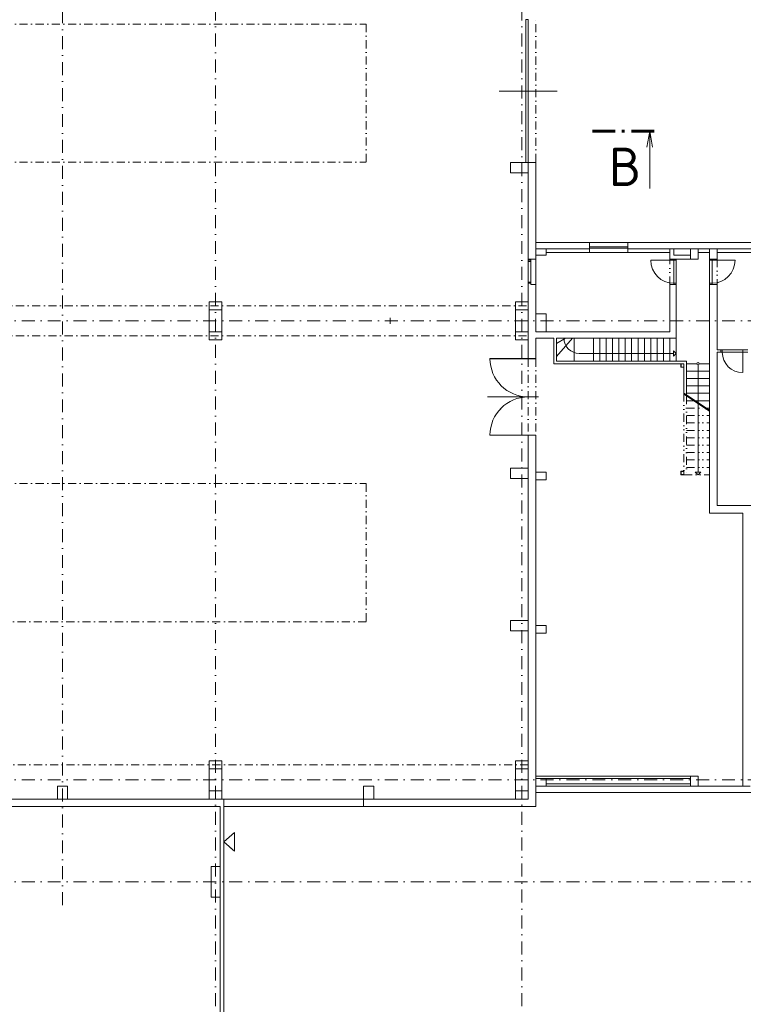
# Model space of a CAD drawing. Header units: millimetres. Extents: x -916886 to 3713765, y -2985421 to 1675785.
# Tile 75 of 256: x 946937 to 975287, y 18608 to 57175. Entities that reach past the tile are written whole.
import ezdxf
from ezdxf import colors
from ezdxf.entities.mleader import LeaderData, LeaderLine
from ezdxf.enums import TextEntityAlignment as Align
from ezdxf.math import Vec2, Vec3

# ---------------------------------------------------------------- set-up
doc = ezdxf.new("R2010")
doc.units = ezdxf.units.MM
for name, pattern in [('DASHDOT', [25.4, 12.7, -6.35, 0, -6.35]), ('DELICI', [7.7, 3, -1.4, 0.25, -1.4, 0.25, -1.4]), ('DIVIDE', [31.75, 12.7, -6.35, 0, -6.35, 0, -6.35]), ('ČERCHOVANÁ', [25.4, 12.7, -6.35, 0, -6.35])]:
    doc.linetypes.add(name, pattern=pattern)
doc.layers.add('A99_N_kce-pohl', color=1, linetype='Continuous', lineweight=9)
doc.layers.add('A99_N_txt-popis-50 @ 200', color=240, linetype='Continuous', lineweight=9)
doc.styles.add('A99_popis', font='isocpeur.ttf')

# ---------------------------------------------------------------- blocks, each defined once
blk = doc.blocks.new('*U60')
at = {"color": 0, "linetype": 'ByBlock'}
blk.add_line((785.72, 87.81), (785.72, 76.56), dxfattribs=at)
at = {"color": 0, "linetype": 'ByBlock', "const_width": 0.63}
for points in [[(778.95, 87.81), (774.45, 87.81)], [(780.84, 87.81), (780.21, 87.81)], [(786.6, 87.81), (782.1, 87.81)]]:
    blk.add_lwpolyline(points, dxfattribs=at)
at = {"color": 0, "linetype": 'ByBlock'}
blk.add_lwpolyline([(786.27, 84.71), (785.72, 87.81), (785.17, 84.71)], dxfattribs=at)
at = {"color": 0, "linetype": 'ByBlock', "style": 'A99_popis', "flags": 12}
blk.add_attdef('OZNŘ_3K', text='', height=5, rotation=0.0024, dxfattribs=at).set_placement((784.08, 77.08), align=Align.RIGHT)
at = {"color": 0, "linetype": 'ByBlock', "style": 'A99_popis'}
blk.add_attdef('OZNŘ_1K', (-9.63, -10.73), '', height=5, dxfattribs=at)

msp = doc.modelspace()

# ---------------------------------------------------------------- linework, layer by layer
at = {"layer": 'A99_N_kce-pohl', "color": 7}
for p, q in [((965728.5, 54380), (967996.5, 54380)), ((966862.5, 51580), (966862.5, 47750)), ((966862.5, 51580), (967162.5, 51580)), ((967162.5, 51580), (967162.5, 47800)), ((966862.5, 47830), (966862.5, 49980)), ((969262.5, 48450), (969262.5, 48050)), ((969262.5, 48450), (970762.5, 48450)), ((969262.5, 48275), (970762.5, 48275)), ((969262.5, 48225), (970762.5, 48225)), ((970762.5, 48450), (970762.5, 48050)), ((967562.5, 48200), (969262.5, 48200)), ((970762.5, 48050), (969262.5, 48050)), ((970762.5, 48200), (973212.5, 48200)), ((972412.5, 48050), (972412.5, 48200)), ((972562.5, 47950), (972562.5, 48200)), ((973212.5, 47950), (972562.5, 47950)), ((973512.5, 48200), (979162.5, 48200)), ((973962.5, 48050), (973962.5, 47750)), ((974262.5, 48050), (974262.5, 47800)), ((966962.5, 47700), (966862.5, 47700)), ((967162.5, 47800), (966962.5, 47800)), ((966962.5, 47800), (966962.5, 47750)), ((972562.5, 47750), (971662.5, 47750)), ((972562.5, 47800), (972662.5, 47800)), ((973962.5, 47800), (974062.5, 47800)), ((974062.5, 47750), (974062.5, 47800)), ((974062.5, 47800), (974262.5, 47800)), ((974062.5, 47750), (974962.5, 47750)), ((974412.5, 44150), (974412.5, 44250)), ((974462.5, 44150), (974462.5, 44250)), ((974462.5, 44250), (975262.5, 44250)), ((975262.5, 44150), (974462.5, 44150)), ((975262.5, 44150), (975262.5, 44250)), ((973062.5, 43120), (973962.5, 43120)), ((973062.5, 42830), (973962.5, 42830)), ((973062.5, 42540), (973962.5, 42540)), ((967262.5, 42400), (965262.5, 42400)), ((973062.5, 42250), (973344.6, 42250)), ((973398.8, 42250), (973962.5, 42250)), ((973212.5, 27550), (967162.5, 27550)), ((967562.5, 27450), (973212.5, 27450)), ((967162.5, 27150), (975262.5, 27150)), ((967162.5, 27150), (967162.5, 26900)), ((967562.5, 27250), (973212.5, 27250)), ((975262.5, 27150), (975562.5, 27150)), ((954938, 26650), (954862.5, 26650)), ((954938, 26650), (960412.5, 26650)), ((967162.5, 26900), (979812.5, 26900))]:
    msp.add_line(p, q, dxfattribs=at)
at = {"layer": 'A99_N_kce-pohl', "color": 7, "linetype": 'ČERCHOVANÁ', "lineweight": 9, "ltscale": 25}
msp.add_line((828162.5, 51594.7), (960512.5, 51594.7), dxfattribs=at)
at = {"layer": 'A99_N_kce-pohl', "color": 7, "linetype": 'ByBlock', "lineweight": 5, "ltscale": 0.35}
msp.add_line((967162.5, 50010.7), (967162.5, 49450), dxfattribs=at)
at = {"layer": 'A99_N_kce-pohl', "color": 7, "ltscale": 2}
for p, q in [((967162.5, 48450), (967162.5, 49450)), ((967162.5, 48450), (967162.5, 48200)), ((967162.5, 48450), (969262.5, 48450)), ((970762.5, 48450), (979812.5, 48450)), ((967562.5, 48050), (969262.5, 48050)), ((970762.5, 48050), (972412.5, 48050)), ((972412.5, 47800), (972412.5, 48050)), ((973212.5, 48200), (973512.5, 48200)), ((973512.5, 48050), (973962.5, 48050)), ((973962.5, 48050), (973962.5, 48200)), ((974262.5, 48050), (974262.5, 48200)), ((974262.5, 48050), (979162.5, 48050)), ((966962.5, 47750), (966862.5, 47750)), ((972562.5, 47800), (972412.5, 47800)), ((972562.5, 47750), (972562.5, 47800)), ((972662.5, 47750), (972562.5, 47750)), ((972662.5, 47750), (972662.5, 47800)), ((973212.5, 47800), (972662.5, 47800)), ((974062.5, 47750), (973962.5, 47750)), ((974262.5, 44250), (974462.5, 44250)), ((974262.5, 44150), (974462.5, 44150)), ((975262.5, 44250), (975462.5, 44250)), ((975262.5, 44150), (975462.5, 44150)), ((967162.5, 27550), (967162.5, 27450))]:
    msp.add_line(p, q, dxfattribs=at)
at = {"layer": 'A99_N_kce-pohl', "color": 7, "linetype": 'DASHDOT', "ltscale": 25}
msp.add_line((833812.5, 27990), (966862.5, 27990), dxfattribs=at)
at = {"layer": 'A99_N_kce-pohl', "color": 7, "linetype": 'DASHDOT', "ltscale": 40}
msp.add_line((1003412.1, 27400), (820042.5, 27400), dxfattribs=at)
at = {"layer": 'A99_N_kce-pohl', "color": 7, "linetype": 'Continuous'}
for p, q in [((942102.5, 26650), (954862.5, 26650)), ((960412.5, 26650), (966362.5, 26650))]:
    msp.add_line(p, q, dxfattribs=at)
at = {"layer": 'A99_N_kce-pohl', "color": 7, "ltscale": 2}
for points in [[(966862.5, 51180), (966162.5, 51180), (966162.5, 51580), (966862.5, 51580)], [(967162.5, 48200), (967562.5, 48200), (967562.5, 47950), (967162.5, 47950)], [(967162.5, 27150), (967562.5, 27150), (967562.5, 27450), (967162.5, 27450)], [(973212.5, 27150), (973512.5, 27150), (973512.5, 27550), (973212.5, 27550)]]:
    msp.add_lwpolyline(points, close=True, dxfattribs=at)
msp.add_lwpolyline([(973212.5, 48200), (973212.5, 47800), (973512.5, 47800), (973512.5, 48200)], dxfattribs=at)
at = {"layer": 'A99_N_kce-pohl', "color": 7}
msp.add_lwpolyline([(967162.5, 47800), (966862.5, 47800)], dxfattribs=at)
at = {"layer": 'A99_N_kce-pohl', "color": 7, "linetype": 'Continuous', "ltscale": 2}
for points in [[(954862.5, 26650), (954362.5, 26650), (954362.5, 28150), (954862.5, 28150)], [(954862.5, 26650), (954362.5, 26650), (954362.5, 28150), (954862.5, 28150)], [(966862.5, 26650), (966362.5, 26650), (966362.5, 28150), (966862.5, 28150)], [(966862.5, 26650), (966362.5, 26650), (966362.5, 28150), (966862.5, 28150)]]:
    msp.add_lwpolyline(points, close=True, dxfattribs=at)
at = {"layer": 'A99_N_kce-pohl', "color": 7, "linetype": 'Continuous', "lineweight": 20, "ltscale": 2}
for points in [[(954362.5, 28150), (954862.5, 28150), (954862.5, 27830), (954362.5, 27830)], [(966362.5, 28150), (966862.5, 28150), (966862.5, 27830), (966362.5, 27830)], [(948812.5, 27150), (948412.5, 27150), (948412.5, 26650), (948812.5, 26650)], [(960812.5, 27150), (960412.5, 27150), (960412.5, 26650), (960812.5, 26650)], [(954362.5, 26970), (954862.5, 26970), (954862.5, 26650), (954362.5, 26650)], [(966362.5, 26970), (966862.5, 26970), (966862.5, 26650), (966362.5, 26650)]]:
    msp.add_lwpolyline(points, close=True, dxfattribs=at)

# ---------------------------------------------------------------- leaders
at = {"layer": 'A99_N_txt-popis-50 @ 200', "lineweight": 9}
ml = msp.add_multileader_mtext('Standard', dxfattribs=at)
ml.set_content('\\A1;{\\C256;demontáž pásových střešních světlíků}', color=1, style='A99_popis')
ml.set_leader_properties(color=256, linetype='ByLayer', lineweight=-1)
ml.build(insert=Vec2(0, 0))
ml.multileader.update_dxf_attribs({"dogleg_length": 3.23, "arrow_head_size": 200, "scale": 200})
ctx = ml.context
ctx.base_point, ctx.scale, ctx.char_height, ctx.arrow_head_size, ctx.landing_gap_size, ctx.plane_origin = Vec3(331775, 59605), 200, 400, 200, 250, Vec3(337745, 55109)
notes = []
notes.append((ctx, [(0, (1, 1, 0), (331130, 59605), (1, 0), 645, [(0, [(331130, 57005.3)], 0, [])])]))
ctx.mtext.insert, ctx.mtext.width, ctx.mtext.flow_direction = Vec3(332025, 59865), 9848.317, 5
ctx.mtext.has_bg_fill, ctx.mtext.bg_color, ctx.mtext.bg_scale_factor, ctx.mtext.bg_transparency, ctx.mtext.use_window_bg_color = 1, -1073741824, 1, 0, 1
ml = msp.add_multileader_mtext('Standard', dxfattribs=at)
ml.set_content('\\A1;{\\C256;výměna sekčních vrat}', color=1, style='A99_popis')
ml.set_leader_properties(color=256, linetype='ByLayer', lineweight=-1)
ml.build(insert=Vec2(0, 0))
ml.multileader.update_dxf_attribs({"dogleg_length": 1, "arrow_head_size": 200, "scale": 200})
ctx = ml.context
ctx.base_point, ctx.scale, ctx.char_height, ctx.arrow_head_size, ctx.landing_gap_size, ctx.plane_origin = Vec3(310090, 55375), 200, 400, 200, 250, Vec3(309735, 46339.2)
notes.append((ctx, [(0, (1, 1, 0), (309445, 55375), (1, 0), 645, [(0, [(305790, 55375)], 0, [])])]))
ctx.mtext.insert, ctx.mtext.width, ctx.mtext.defined_height, ctx.mtext.flow_direction = Vec3(310340, 55575.2), 3570.166, 1693.3, 5
ctx.mtext.has_bg_fill, ctx.mtext.bg_color, ctx.mtext.bg_scale_factor, ctx.mtext.bg_transparency, ctx.mtext.use_window_bg_color = 1, -1073741824, 1, 0, 1
ml = msp.add_multileader_mtext('Standard', dxfattribs=at)
ml.set_content('\\A1;{\\C256;osazení nových dveří (požární únik)}', color=1, style='A99_popis')
ml.set_leader_properties(color=256, linetype='ByLayer', lineweight=-1)
ml.build(insert=Vec2(0, 0))
ml.multileader.update_dxf_attribs({"dogleg_length": 6.4, "arrow_head_size": 200, "scale": 200})
ctx = ml.context
ctx.base_point, ctx.scale, ctx.char_height, ctx.arrow_head_size, ctx.landing_gap_size, ctx.plane_origin = Vec3(9575, 51055), 200, 400, 200, 400, Vec3(8542.5, 42525.8)
notes.append((ctx, [(0, (1, 1, 0), (8295, 51055), (1, 0), 1280, [(0, [(5750, 49085)], 0, [])])]))
ctx.mtext.insert, ctx.mtext.width, ctx.mtext.flow_direction = Vec3(9975, 51315), 12217.24, 5
ml = msp.add_multileader_mtext('Standard', dxfattribs=at)
ml.set_content('\\A1;{\\C256;přesun VZT clony (II. etapa)}', color=1, style='A99_popis')
ml.set_leader_properties(color=256, linetype='ByLayer', lineweight=-1)
ml.build(insert=Vec2(0, 0))
ml.multileader.update_dxf_attribs({"dogleg_length": 3.23, "arrow_head_size": 100, "scale": 200})
ctx = ml.context
ctx.base_point, ctx.scale, ctx.char_height, ctx.arrow_head_size, ctx.landing_gap_size, ctx.plane_origin = Vec3(308670, 46612.3), 200, 400, 100, 250, Vec3(304415, 38976.7)
notes.append((ctx, [(0, (1, 1, 0), (308025, 46612.3), (1, 0), 645, [(0, [(306802.5, 44515)], 0, [])])]))
ctx.mtext.insert, ctx.mtext.width, ctx.mtext.defined_height, ctx.mtext.flow_direction = Vec3(308920, 46872.3), 8159.943, 8.47, 5
ctx.mtext.has_bg_fill, ctx.mtext.bg_color, ctx.mtext.bg_scale_factor, ctx.mtext.bg_transparency, ctx.mtext.use_window_bg_color = 1, -1073741824, 1, 0, 1
ml = msp.add_multileader_mtext('Standard', dxfattribs=at)
ml.set_content('\\A1;{\\C256;dozdění otvoru po demontovaných vratech}', color=1, style='A99_popis')
ml.set_leader_properties(color=256, linetype='ByLayer', lineweight=-1)
ml.build(insert=Vec2(0, 0))
ml.multileader.update_dxf_attribs({"dogleg_length": 3.23, "arrow_head_size": 100, "scale": 200})
ctx = ml.context
ctx.base_point, ctx.scale, ctx.char_height, ctx.arrow_head_size, ctx.landing_gap_size, ctx.plane_origin = Vec3(9827.5, 43679.8), 200, 400, 100, 250, Vec3(5572.5, 36044.2)
notes.append((ctx, [(0, (1, 1, 0), (9182.5, 43679.8), (1, 0), 645, [(0, [(5615, 43679.9)], 0, [])])]))
ctx.mtext.insert, ctx.mtext.width, ctx.mtext.defined_height, ctx.mtext.flow_direction = Vec3(10077.5, 43879.8), 8772.729, 8.47, 5
ctx.mtext.has_bg_fill, ctx.mtext.bg_color, ctx.mtext.bg_scale_factor, ctx.mtext.bg_transparency, ctx.mtext.use_window_bg_color = 1, -1073741824, 1, 0, 1
ml = msp.add_multileader_mtext('Standard', dxfattribs=at)
ml.set_content('\\A1;{\\fISOCPEUR|b1|i0|c238|p34;\\C256;demolice vestavby (SO 02) - II. etapa\\P\\fISOCPEUR|b0|i0|c238|p34;(není předmětěm této projektové dokumentace)}', color=1, style='A99_popis')
ml.set_leader_properties(color=256, linetype='ByLayer', lineweight=-1)
ml.build(insert=Vec2(0, 0))
ml.multileader.update_dxf_attribs({"dogleg_length": 3.23, "arrow_head_size": 200, "scale": 200})
ctx = ml.context
ctx.base_point, ctx.scale, ctx.char_height, ctx.arrow_head_size, ctx.landing_gap_size, ctx.plane_origin = Vec3(308655, 41605), 200, 500, 200, 250, Vec3(314625, 37109)
notes.append((ctx, [(0, (1, 1, 0), (308010, 41605), (1, 0), 645, [(0, [(308010, 37735)], 0, [])])]))
ctx.mtext.insert, ctx.mtext.width, ctx.mtext.flow_direction = Vec3(308905, 41930), 17024.301, 5
ctx.mtext.has_bg_fill, ctx.mtext.bg_color, ctx.mtext.bg_scale_factor, ctx.mtext.bg_transparency, ctx.mtext.use_window_bg_color = 1, -1073741824, 1, 0, 1
ml = msp.add_multileader_mtext('Standard', dxfattribs=at)
ml.set_content('\\A1;{\\C256;vybourání otvoru pro nová vrata}', color=1, style='A99_popis')
ml.set_leader_properties(color=256, linetype='ByLayer', lineweight=-1)
ml.build(insert=Vec2(0, 0))
ml.multileader.update_dxf_attribs({"dogleg_length": 3.23, "arrow_head_size": 200, "scale": 200})
ctx = ml.context
ctx.base_point, ctx.scale, ctx.char_height, ctx.arrow_head_size, ctx.landing_gap_size, ctx.plane_origin = Vec3(306935, 36279.8), 200, 400, 200, 250, Vec3(304415, 28644.2)
notes.append((ctx, [(0, (1, 1, 0), (306290, 36279.8), (1, 0), 645, [(0, [(305650, 36279.9)], 0, [])])]))
ctx.mtext.insert, ctx.mtext.width, ctx.mtext.flow_direction = Vec3(307185, 36539.8), 4238.982, 5
ctx.mtext.has_bg_fill, ctx.mtext.bg_color, ctx.mtext.bg_scale_factor, ctx.mtext.bg_transparency, ctx.mtext.use_window_bg_color = 1, -1073741824, 1, 0, 1
ml = msp.add_multileader_mtext('Standard', dxfattribs=at)
ml.set_content('\\A1;{\\C256;dozdění okenních otvorů}', color=1, style='A99_popis')
ml.set_leader_properties(color=256, linetype='ByLayer', lineweight=-1)
ml.build(insert=Vec2(0, 0))
ml.multileader.update_dxf_attribs({"dogleg_length": 3.23, "arrow_head_size": 200, "scale": 200})
ctx = ml.context
ctx.base_point, ctx.scale, ctx.char_height, ctx.arrow_head_size, ctx.landing_gap_size, ctx.plane_origin = Vec3(307010, 33665), 200, 400, 200, 250, Vec3(310050, 22819.2)
notes.append((ctx, [(0, (1, 1, 0), (306365, 33665), (1, 0), 645, [(0, [(305550, 33665.2)], 0, [])])]))
ctx.mtext.insert, ctx.mtext.width, ctx.mtext.defined_height, ctx.mtext.flow_direction = Vec3(307260, 33865), 4425, 8.47, 5
ctx.mtext.has_bg_fill, ctx.mtext.bg_color, ctx.mtext.bg_scale_factor, ctx.mtext.bg_transparency, ctx.mtext.use_window_bg_color = 1, -1073741824, 1, 0, 1
ml = msp.add_multileader_mtext('Standard', dxfattribs=at)
ml.set_content('\\A1;{\\C256;vybourání oken a dozdění okenních otvorů}', color=1, style='A99_popis')
ml.set_leader_properties(color=256, linetype='ByLayer', lineweight=-1)
ml.build(insert=Vec2(0, 0))
ml.multileader.update_dxf_attribs({"dogleg_length": 3.23, "arrow_head_size": 200, "scale": 200})
ctx = ml.context
ctx.base_point, ctx.scale, ctx.char_height, ctx.arrow_head_size, ctx.landing_gap_size, ctx.plane_origin = Vec3(307010, 30072.5), 200, 400, 200, 250, Vec3(310050, 19226.7)
notes.append((ctx, [(0, (1, 1, 0), (306365, 30072.5), (1, 0), 645, [(0, [(305550, 30072.7)], 0, [])])]))
ctx.mtext.insert, ctx.mtext.width, ctx.mtext.defined_height, ctx.mtext.flow_direction = Vec3(307260, 30272.5), 4425, 8.47, 5
ctx.mtext.has_bg_fill, ctx.mtext.bg_color, ctx.mtext.bg_scale_factor, ctx.mtext.bg_transparency, ctx.mtext.use_window_bg_color = 1, -1073741824, 1, 0, 1
ml = msp.add_multileader_mtext('Standard', dxfattribs=at)
ml.set_content('\\A1;{\\C256;oprava + nátěr stěn}', color=1, style='A99_popis')
ml.set_leader_properties(color=256, linetype='ByLayer', lineweight=-1)
ml.build(insert=Vec2(0, 0))
ml.multileader.update_dxf_attribs({"dogleg_length": 3.23, "arrow_head_size": 200, "scale": 200})
ctx = ml.context
ctx.base_point, ctx.scale, ctx.char_height, ctx.arrow_head_size, ctx.landing_gap_size, ctx.plane_origin = Vec3(16655, 21255), 200, 400, 200, 250, Vec3(19652.5, 10409.2)
notes.append((ctx, [(0, (1, 1, 0), (16010, 21255), (1, 0), 645, [(0, [(16020, 24000)], 0, [])])]))
ctx.mtext.insert, ctx.mtext.width, ctx.mtext.defined_height, ctx.mtext.flow_direction = Vec3(16905, 21515), 5054.82, 8.47, 5
ctx.mtext.has_bg_fill, ctx.mtext.bg_color, ctx.mtext.bg_scale_factor, ctx.mtext.bg_transparency, ctx.mtext.use_window_bg_color = 1, -1073741824, 1, 0, 1
for ctx, leaders in notes:
    for number, flags, end, landing, length, lines in leaders:
        leader = LeaderData()
        leader.index, (leader.has_last_leader_line, leader.has_dogleg_vector, leader.attachment_direction) = number, flags
        leader.last_leader_point, leader.dogleg_vector, leader.dogleg_length = Vec3(end), Vec3(landing), length
        for number, points, colour, breaks in lines:
            line = LeaderLine()
            line.index, line.vertices, line.color, line.breaks = number, Vec3.list(points), colors.encode_raw_color(colour), breaks
            leader.lines.append(line)
        ctx.leaders.append(leader)

# ---------------------------------------------------------------- next in the draw order: linework, layer by layer
at = {"layer": 'A99_N_kce-pohl', "color": 7, "linetype": 'DASHDOT', "ltscale": 25}
for p, q in [((967162.5, 51600), (967162.5, 57170)), ((822312.5, 45970), (966862.5, 45970)), ((822312.5, 44790), (966862.5, 44790))]:
    msp.add_line(p, q, dxfattribs=at)
at = {"layer": 'A99_N_kce-pohl', "color": 7, "linetype": 'ČERCHOVANÁ', "lineweight": 9, "ltscale": 25}
for p, q in [((828162.5, 57005.3), (960512.5, 57005.3)), ((960512.5, 57005.3), (960512.5, 51594.7))]:
    msp.add_line(p, q, dxfattribs=at)
at = {"layer": 'A99_N_kce-pohl', "color": 7, "linetype": 'Continuous', "lineweight": 20, "ltscale": 2}
for p, q in [((966862.5, 49450), (966862.5, 43900)), ((967162.5, 47800), (967162.5, 45650)), ((967162.5, 45650), (967562.5, 45650)), ((967562.5, 45650), (967562.5, 44950)), ((967562.5, 44950), (972412.5, 44950)), ((967162.5, 44700), (967862.5, 44700)), ((967862.5, 44700), (967862.5, 43700)), ((967962.5, 44700), (967962.5, 43800)), ((967862.5, 43700), (972962.5, 43700)), ((967962.5, 43800), (973062.5, 43800))]:
    msp.add_line(p, q, dxfattribs=at)
at = {"layer": 'A99_N_kce-pohl', "color": 7}
for p, q in [((966862.5, 46850), (966862.5, 47750)), ((966962.5, 46850), (966962.5, 47750)), ((972562.5, 47750), (972562.5, 46850)), ((972662.5, 47750), (972662.5, 46850)), ((973962.5, 46850), (973962.5, 47750)), ((974062.5, 47750), (974062.5, 46850)), ((966962.5, 46900), (966862.5, 46900)), ((966862.5, 43900), (966862.5, 46800)), ((966962.5, 46800), (966962.5, 46850)), ((967162.5, 46800), (966962.5, 46800)), ((972562.5, 46800), (972662.5, 46800)), ((973962.5, 46800), (974062.5, 46800)), ((974062.5, 46850), (974062.5, 46800)), ((974062.5, 46800), (974262.5, 46800)), ((974262.5, 46800), (974262.5, 44250)), ((968323.1, 44700), (967962.5, 44495.7)), ((968595.2, 44700), (967962.5, 43988.8)), ((968662.5, 44700), (968662.5, 43800)), ((969412.5, 44700), (969412.5, 43800)), ((969662.5, 44700), (969662.5, 43800)), ((969912.5, 44700), (969912.5, 43800)), ((970162.5, 44700), (970162.5, 43800)), ((970412.5, 44700), (970412.5, 43800)), ((970662.5, 44700), (970662.5, 43800)), ((970912.5, 44700), (970912.5, 43800)), ((971162.5, 44700), (971162.5, 43800)), ((971412.5, 44700), (971412.5, 43800)), ((971662.5, 44700), (971662.5, 43800)), ((971912.5, 44700), (971912.5, 43800)), ((972162.5, 44700), (972162.5, 43800)), ((972412.5, 44700), (972412.5, 43800)), ((972662.5, 44700), (972662.5, 43800)), ((968862.5, 44100), (972556.4, 44100)), ((972662.5, 44100), (972556.4, 44206.1)), ((972556.4, 44206.1), (972556.4, 43993.9)), ((972662.5, 44100), (972556.4, 43993.9)), ((975262.5, 44150), (975262.5, 43350)), ((966862.5, 43900), (965362.5, 43900)), ((966862.5, 43900), (967162.5, 43900)), ((973062.5, 43700), (973462.5, 43700)), ((973512.5, 43650), (973512.5, 42174.4)), ((973562.5, 43700), (973962.5, 43700)), ((973062.5, 43410), (973962.5, 43410)), ((975262.5, 37850), (975262.5, 27150))]:
    msp.add_line(p, q, dxfattribs=at)
at = {"layer": 'A99_N_kce-pohl', "color": 7, "linetype": 'DELICI', "ltscale": 10}
msp.add_line((967162.5, 46800), (967162.5, 47800), dxfattribs=at)
at = {"layer": 'A99_N_kce-pohl', "color": 7, "linetype": 'DIVIDE', "ltscale": 25}
for p, q in [((972412.5, 46800), (972412.5, 47800)), ((974262.5, 47800), (974262.5, 46800))]:
    msp.add_line(p, q, dxfattribs=at)
at = {"layer": 'A99_N_kce-pohl', "color": 7, "ltscale": 2}
for p, q in [((966962.5, 46850), (966862.5, 46850)), ((972412.5, 44950), (972412.5, 46800)), ((972562.5, 46800), (972412.5, 46800)), ((972562.5, 46800), (972562.5, 46850)), ((972662.5, 46850), (972562.5, 46850)), ((972662.5, 44700), (972662.5, 46850)), ((974062.5, 46850), (973962.5, 46850)), ((967162.5, 46000), (967162.5, 46250)), ((967162.5, 44950), (967162.5, 45650)), ((967562.5, 44950), (967162.5, 44950)), ((967962.5, 44700), (972662.5, 44700)), ((972962.5, 43700), (972962.5, 42540)), ((973062.5, 43800), (973062.5, 42484.6)), ((973962.5, 37850), (975262.5, 37850)), ((967162.5, 33450), (967562.5, 33450)), ((967162.5, 33150), (967162.5, 33450)), ((967562.5, 33450), (967562.5, 33150)), ((967162.5, 33150), (967562.5, 33150))]:
    msp.add_line(p, q, dxfattribs=at)
at = {"layer": 'A99_N_kce-pohl', "color": 7, "linetype": 'DASHDOT', "ltscale": 40}
for p, q in [((1003412.1, 45380), (822312.5, 45380)), ((1003412.1, 23400), (812462.5, 23400))]:
    msp.add_line(p, q, dxfattribs=at)
at = {"layer": 'A99_N_kce-pohl', "color": 7}
msp.add_lwpolyline([(966862.5, 51580), (966762.5, 51580), (966762.5, 57180), (966862.5, 57180)], close=True, dxfattribs=at)
at = {"layer": 'A99_N_kce-pohl', "color": 7, "linetype": 'Continuous', "ltscale": 2}
for points in [[(954862.5, 44630), (954362.5, 44630), (954362.5, 46130), (954862.5, 46130)], [(954862.5, 44630), (954362.5, 44630), (954362.5, 46130), (954862.5, 46130)], [(966862.5, 44630), (966362.5, 44630), (966362.5, 46130), (966862.5, 46130)], [(966862.5, 44630), (966362.5, 44630), (966362.5, 46130), (966862.5, 46130)]]:
    msp.add_lwpolyline(points, close=True, dxfattribs=at)
at = {"layer": 'A99_N_kce-pohl', "color": 7, "linetype": 'Continuous', "lineweight": 20, "ltscale": 2}
for points in [[(954362.5, 46130), (954862.5, 46130), (954862.5, 45810), (954362.5, 45810)], [(966362.5, 46130), (966862.5, 46130), (966862.5, 45810), (966362.5, 45810)], [(954362.5, 44950), (954862.5, 44950), (954862.5, 44630), (954362.5, 44630)], [(966362.5, 44950), (966862.5, 44950), (966862.5, 44630), (966362.5, 44630)], [(966862.5, 33240), (966162.5, 33240), (966162.5, 33640), (966862.5, 33640)], [(966862.5, 33240), (966162.5, 33240), (966162.5, 33640), (966862.5, 33640)]]:
    msp.add_lwpolyline(points, close=True, dxfattribs=at)
at = {"layer": 'A99_N_kce-pohl', "color": 7, "linetype": 'Continuous', "lineweight": 5}
msp.add_lwpolyline([(961452.5, 45260), (961452.5, 45500)], dxfattribs=at)
at = {"layer": 'A99_N_kce-pohl', "color": 7, "linetype": 'Continuous', "lineweight": 20, "ltscale": 2}
msp.add_lwpolyline([(967162.5, 43900), (967162.5, 44700)], dxfattribs=at)
at = {"layer": 'A99_N_kce-pohl', "color": 7}
msp.add_lwpolyline([(966862.5, 43900), (967162.5, 43900)], dxfattribs=at)
at = {"layer": 'A99_N_kce-pohl', "color": 7, "ltscale": 2}
for points in [[(972842.5, 43560), (972902.5, 43560), (972902.5, 43562.5, 0.391021), (972897.4, 43568), (972858.7, 43571.1, -0.391021), (972849.5, 43581.1), (972849.5, 43678.9, -0.391021), (972858.7, 43688.9), (972897.4, 43692, 0.391021), (972902.5, 43697.5), (972902.5, 43700), (972842.5, 43700)], [(972962.5, 43560), (972902.5, 43560), (972902.5, 43562.5, -0.391021), (972907.6, 43568), (972946.3, 43571.1, 0.391021), (972955.5, 43581.1), (972955.5, 43678.9, 0.391021), (972946.3, 43688.9), (972907.6, 43692, -0.391021), (972902.5, 43697.5), (972902.5, 43700), (972962.5, 43700)]]:
    msp.add_lwpolyline(points, format="xyb", close=True, dxfattribs=at)
at = {"layer": 'A99_N_kce-pohl', "color": 7, "linetype": 'ČERCHOVANÁ', "lineweight": 9, "ltscale": 25}
msp.add_lwpolyline([(960512.5, 33594.7), (828162.5, 33594.7)], dxfattribs=at)
at = {"layer": 'A99_N_kce-pohl', "color": 7}
msp.add_circle((973512.5, 43700), 50, dxfattribs=at)
for centre, radius, start, end in [((972562.5, 47750), 900, 180, 270), ((974062.5, 47750), 900, 270, 0), ((968862.5, 44700), 600, 180, 270), ((975262.5, 44150), 800, 180, 270), ((966862.5, 43900), 1500, 180, 270)]:
    msp.add_arc(centre, radius, start, end, dxfattribs=at)

# ---------------------------------------------------------------- next in the draw order: leaders
at = {"layer": 'A99_N_txt-popis-50 @ 200', "lineweight": 9}
ml = msp.add_multileader_mtext('Standard', dxfattribs=at)
ml.set_content('\\A1;{\\C256;demontáž pásových střešních světlíků}', color=1, style='A99_popis')
ml.set_leader_properties(color=256, linetype='ByLayer', lineweight=-1)
ml.build(insert=Vec2(0, 0))
ml.multileader.update_dxf_attribs({"dogleg_length": 3.23, "arrow_head_size": 200, "scale": 200})
ctx = ml.context
ctx.base_point, ctx.scale, ctx.char_height, ctx.arrow_head_size, ctx.landing_gap_size, ctx.plane_origin = Vec3(331775, 41605), 200, 400, 200, 250, Vec3(337745, 37109)
notes = []
notes.append((ctx, [(0, (1, 1, 0), (331130, 41605), (1, 0), 645, [(0, [(331130, 39005.3)], 0, [])])]))
ctx.mtext.insert, ctx.mtext.width, ctx.mtext.flow_direction = Vec3(332025, 41865), 9848.317, 5
ctx.mtext.has_bg_fill, ctx.mtext.bg_color, ctx.mtext.bg_scale_factor, ctx.mtext.bg_transparency, ctx.mtext.use_window_bg_color = 1, -1073741824, 1, 0, 1
ml = msp.add_multileader_mtext('Standard', dxfattribs=at)
ml.set_content('\\A1;{\\C256;oprava + nátěr stěn}', color=1, style='A99_popis')
ml.set_leader_properties(color=256, linetype='ByLayer', lineweight=-1)
ml.build(insert=Vec2(0, 0))
ml.multileader.update_dxf_attribs({"dogleg_length": 3.23, "arrow_head_size": 200, "scale": 200})
ctx = ml.context
ctx.base_point, ctx.scale, ctx.char_height, ctx.arrow_head_size, ctx.landing_gap_size, ctx.plane_origin = Vec3(69660, 24385), 200, 400, 200, 250, Vec3(72657.5, 12759.2)
notes.append((ctx, [(0, (1, 1, 0), (69015, 24385), (1, 0), 645, [(0, [(69025, 26350)], 0, [])])]))
ctx.mtext.insert, ctx.mtext.width, ctx.mtext.defined_height, ctx.mtext.flow_direction = Vec3(69910, 24645), 5054.82, 8.47, 5
ctx.mtext.has_bg_fill, ctx.mtext.bg_color, ctx.mtext.bg_scale_factor, ctx.mtext.bg_transparency, ctx.mtext.use_window_bg_color = 1, -1073741824, 1, 0, 1
for ctx, leaders in notes:
    for number, flags, end, landing, length, lines in leaders:
        leader = LeaderData()
        leader.index, (leader.has_last_leader_line, leader.has_dogleg_vector, leader.attachment_direction) = number, flags
        leader.last_leader_point, leader.dogleg_vector, leader.dogleg_length = Vec3(end), Vec3(landing), length
        for number, points, colour, breaks in lines:
            line = LeaderLine()
            line.index, line.vertices, line.color, line.breaks = number, Vec3.list(points), colors.encode_raw_color(colour), breaks
            leader.lines.append(line)
        ctx.leaders.append(leader)

# ---------------------------------------------------------------- next in the draw order: linework, layer by layer
at = {"layer": 'A99_N_kce-pohl', "color": 7, "linetype": 'DASHDOT', "ltscale": 25}
for p, q in [((966862.5, 43900), (966862.5, 40900)), ((967162.5, 43900), (967162.5, 40900))]:
    msp.add_line(p, q, dxfattribs=at)
at = {"layer": 'A99_N_kce-pohl', "color": 7, "linetype": 'DIVIDE', "ltscale": 25}
for p, q in [((972962.5, 42540), (972962.5, 39350)), ((973062.5, 42437.5), (973062.5, 39350)), ((973062.5, 41960), (973780.9, 41960)), ((973062.5, 41670), (973962.5, 41670)), ((973062.5, 41380), (973962.5, 41380)), ((973062.5, 41090), (973962.5, 41090)), ((973062.5, 40800), (973962.5, 40800)), ((973062.5, 40510), (973962.5, 40510)), ((973062.5, 40220), (973962.5, 40220)), ((973062.5, 39930), (973962.5, 39930)), ((972962.5, 39350), (973962.5, 39350)), ((973062.5, 39640), (973962.5, 39640)), ((973512.5, 39350), (973406.4, 39456.1)), ((973406.4, 39456.1), (973618.6, 39456.1)), ((973512.5, 39350), (973618.6, 39456.1))]:
    msp.add_line(p, q, dxfattribs=at)
at = {"layer": 'A99_N_kce-pohl', "color": 7}
for p, q in [((972962.5, 42540), (973962.5, 41875.3)), ((972962.5, 42504), (973962.5, 41839.3)), ((973512.5, 42138.4), (973512.5, 39456.1)), ((966862.5, 40900), (965362.5, 40900)), ((966862.5, 40900), (967162.5, 40900))]:
    msp.add_line(p, q, dxfattribs=at)
at = {"layer": 'A99_N_kce-pohl', "color": 7, "ltscale": 2}
for p, q in [((973835, 41960), (973962.5, 41960)), ((967162.5, 39450), (967562.5, 39450))]:
    msp.add_line(p, q, dxfattribs=at)
at = {"layer": 'A99_N_kce-pohl', "color": 7}
msp.add_lwpolyline([(966862.5, 40900), (967162.5, 40900)], dxfattribs=at)
at = {"layer": 'A99_N_kce-pohl', "color": 7, "linetype": 'Continuous', "lineweight": 20, "ltscale": 2}
for points in [[(966862.5, 39210), (966162.5, 39210), (966162.5, 39610), (966862.5, 39610)], [(954437.5, 24000), (954787.5, 24000), (954787.5, 22800), (954437.5, 22800)]]:
    msp.add_lwpolyline(points, close=True, dxfattribs=at)
at = {"layer": 'A99_N_kce-pohl', "color": 7, "ltscale": 2}
for points in [[(972842.5, 39350), (972902.5, 39350), (972902.5, 39352.5, 0.391021), (972897.4, 39358), (972858.7, 39361.1, -0.391021), (972849.5, 39371.1), (972849.5, 39468.9, -0.391021), (972858.7, 39478.9), (972897.4, 39482, 0.391021), (972902.5, 39487.5), (972902.5, 39490), (972842.5, 39490)], [(972962.5, 39350), (972902.5, 39350), (972902.5, 39352.5, -0.391021), (972907.6, 39358), (972946.3, 39361.1, 0.391021), (972955.5, 39371.1), (972955.5, 39468.9, 0.391021), (972946.3, 39478.9), (972907.6, 39482, -0.391021), (972902.5, 39487.5), (972902.5, 39490), (972962.5, 39490)]]:
    msp.add_lwpolyline(points, format="xyb", close=True, dxfattribs=at)
at = {"layer": 'A99_N_kce-pohl', "color": 7}
msp.add_arc((966862.5, 40900), 1500, 90, 180, dxfattribs=at)

# ---------------------------------------------------------------- next in the draw order: leaders
at = {"layer": 'A99_N_txt-popis-50 @ 200', "lineweight": 9}
ml = msp.add_multileader_mtext('Standard', dxfattribs=at)
ml.set_content('\\A1;{\\fISOCPEUR|b1|i0|c238|p34;\\C256;stavební úpravy S003, vyplývající z aktualizovaného projektu PBŘ, nejsou součástí této projektové dokumentace.}', color=1, style='A99_popis')
ml.set_leader_properties(color=256, linetype='ByLayer', lineweight=-1)
ml.build(insert=Vec2(0, 0))
ml.multileader.update_dxf_attribs({"dogleg_length": 3.23, "arrow_head_size": 1000, "scale": 200})
ctx = ml.context
ctx.base_point, ctx.scale, ctx.char_height, ctx.arrow_head_size, ctx.landing_gap_size, ctx.plane_origin = Vec3(430980.1, 38620), 200, 500, 1000, 250, Vec3(440770, 33829)
notes = []
notes.append((ctx, [(1, (1, 1, 0), (448160, 38620), (-1, 0), 645, [(0, [(453265, 38620)], 0, [])])]))
ctx.mtext.insert, ctx.mtext.width, ctx.mtext.flow_direction = Vec3(431230.1, 38870), 16325.85, 5
ctx.mtext.has_bg_fill, ctx.mtext.bg_color, ctx.mtext.bg_scale_factor, ctx.mtext.bg_transparency, ctx.mtext.use_window_bg_color = 1, -1073741824, 1, 0, 1
ml = msp.add_multileader_mtext('Standard', dxfattribs=at)
ml.set_content('\\A1;{\\C256;oprava + nátěr stěn}', color=1, style='A99_popis')
ml.set_leader_properties(color=256, linetype='ByLayer', lineweight=-1)
ml.build(insert=Vec2(0, 0))
ml.multileader.update_dxf_attribs({"dogleg_length": 3.23, "arrow_head_size": 200, "scale": 200})
ctx = ml.context
ctx.base_point, ctx.scale, ctx.char_height, ctx.arrow_head_size, ctx.landing_gap_size, ctx.plane_origin = Vec3(104685, 24490), 200, 400, 200, 250, Vec3(107682.5, 12864.2)
notes.append((ctx, [(0, (1, 1, 0), (104040, 24490), (1, 0), 645, [(0, [(104050, 26455)], 0, [])])]))
ctx.mtext.insert, ctx.mtext.width, ctx.mtext.defined_height, ctx.mtext.flow_direction = Vec3(104935, 24750), 5054.82, 8.47, 5
ctx.mtext.has_bg_fill, ctx.mtext.bg_color, ctx.mtext.bg_scale_factor, ctx.mtext.bg_transparency, ctx.mtext.use_window_bg_color = 1, -1073741824, 1, 0, 1
for ctx, leaders in notes:
    for number, flags, end, landing, length, lines in leaders:
        leader = LeaderData()
        leader.index, (leader.has_last_leader_line, leader.has_dogleg_vector, leader.attachment_direction) = number, flags
        leader.last_leader_point, leader.dogleg_vector, leader.dogleg_length = Vec3(end), Vec3(landing), length
        for number, points, colour, breaks in lines:
            line = LeaderLine()
            line.index, line.vertices, line.color, line.breaks = number, Vec3.list(points), colors.encode_raw_color(colour), breaks
            leader.lines.append(line)
        ctx.leaders.append(leader)

# ---------------------------------------------------------------- next in the draw order: linework, layer by layer
at = {"layer": 'A99_N_kce-pohl', "color": 7, "linetype": 'DASHDOT', "ltscale": 40}
msp.add_line((954612.5, 139955), (954612.5, -5085), dxfattribs=at)
at = {"layer": 'A99_N_kce-pohl', "color": 7}
for p, q in [((973962.5, 46850), (973962.5, 37850)), ((974262.5, 44150), (974262.5, 38150)), ((967162.5, 26900), (967162.5, 26350)), ((954938, 26350), (960412.5, 26350)), ((954938, 24972.1), (955353.8, 25337)), ((955353.8, 25337), (955353.8, 24972.1)), ((954938, 24972.1), (955353.8, 24607.1)), ((955353.8, 24607.1), (955353.8, 24972.1))]:
    msp.add_line(p, q, dxfattribs=at)
at = {"layer": 'A99_N_kce-pohl', "color": 7, "linetype": 'Continuous'}
for p, q in [((966862.5, 40900), (966862.5, 28150)), ((967162.5, 40900), (967162.5, 27550)), ((954938, 17610), (954938, 26650)), ((960412.5, 26650), (960412.5, 26350)), ((942102.5, 26350), (954788, 26350)), ((954788, 17610), (954788, 26350)), ((960412.5, 26350), (967162.5, 26350))]:
    msp.add_line(p, q, dxfattribs=at)
at = {"layer": 'A99_N_kce-pohl', "color": 7, "ltscale": 2}
for p, q in [((967162.5, 39150), (967162.5, 39450)), ((967562.5, 39450), (967562.5, 39150)), ((967162.5, 39150), (967562.5, 39150)), ((974262.5, 38150), (976762.5, 38150))]:
    msp.add_line(p, q, dxfattribs=at)
at = {"layer": 'A99_N_kce-pohl', "color": 7, "linetype": 'ČERCHOVANÁ', "lineweight": 9, "ltscale": 25}
for p, q in [((828162.5, 39005.3), (960512.5, 39005.3)), ((960512.5, 39005.3), (960512.5, 33594.7))]:
    msp.add_line(p, q, dxfattribs=at)
at = {"layer": 'A99_N_kce-pohl', "color": 7, "linetype": 'DASHDOT', "ltscale": 40}
for points in [[(966612.5, 139955), (966612.5, -4850)], [(948612.5, 22490), (948612.5, 105200)]]:
    msp.add_lwpolyline(points, dxfattribs=at)

# ---------------------------------------------------------------- next in the draw order: block references
at = {"layer": 'A99_N_kce-pohl', "color": 7}
ref = msp.add_blockref('*U60', (814477.5, 35245), dxfattribs=dict(at, xscale=200, yscale=200, zscale=200))
ref.add_attrib('OZNŘ_3K', 'B', dxfattribs={"layer": '0', "color": 0, "linetype": 'ByBlock', "height": 1500, "style": 'A99_popis', "flags": 12}).set_placement((971294.1, 50661.6), align=Align.RIGHT)

doc.saveas('drawing.dxf')
